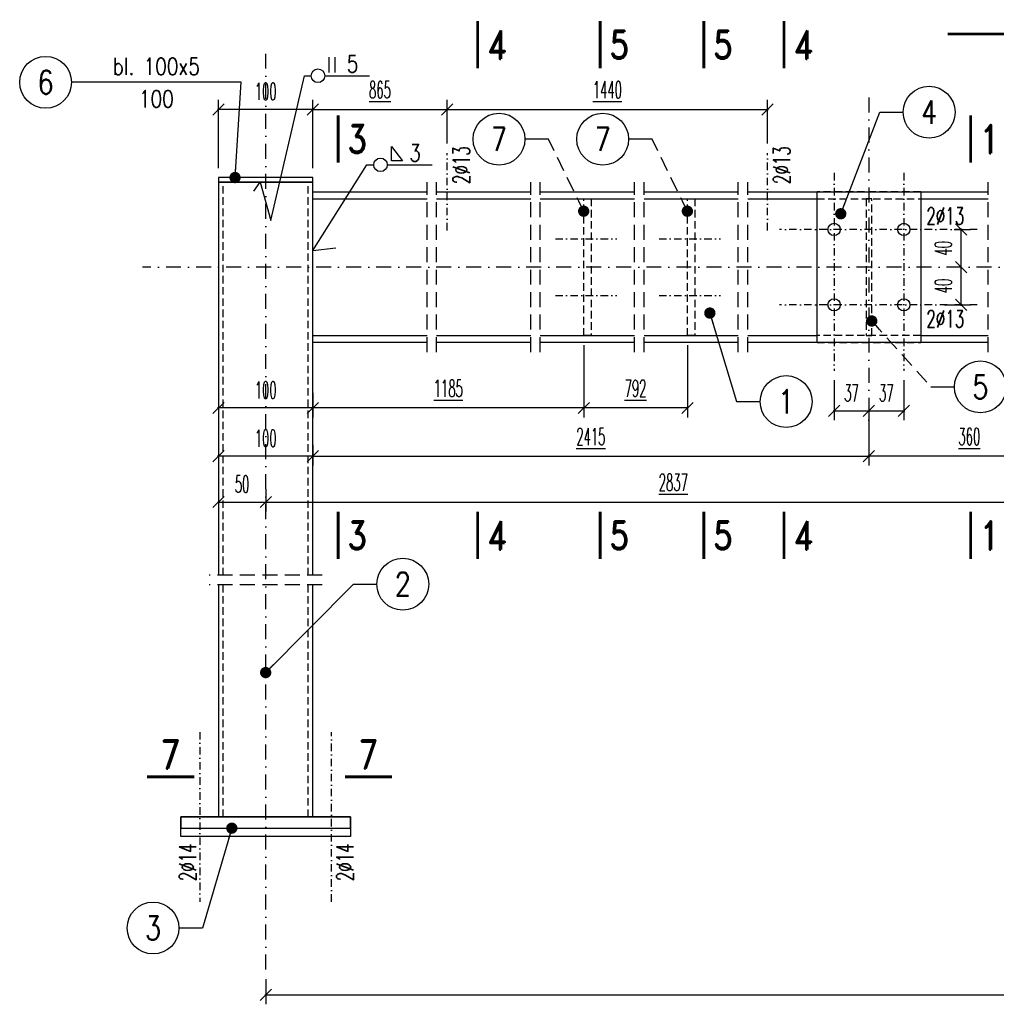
# Model space of a CAD drawing. Header units: millimetres. Extents: x -228255 to 14536, y -140109 to 119945.
# Tile 44 of 123: x -185540 to -184504, y 62949 to 63993. Entities that reach past the tile are written whole.
import ezdxf
from ezdxf.enums import TextEntityAlignment as Align

# ---------------------------------------------------------------- set-up
doc = ezdxf.new("R2010")
doc.units = ezdxf.units.MM
doc.header["$LTSCALE"] = 2.5
for name, pattern in [('DASHDOT', [25.4, 12.7, -6.35, 0, -6.35]), ('DASHDOT2', [12.7, 6.35, -3.175, 0, -3.175]), ('DASHED', [19.05, 12.7, -6.35]), ('DASHED2', [9.525, 6.35, -3.175])]:
    doc.linetypes.add(name, pattern=pattern)
for name, color, linetype in [('Gruba', 6, 'Continuous'), ('Opisy_stal', 7, 'Continuous'), ('Osie', 134, 'DASHDOT'), ('Osie_laczniki', 157, 'DASHDOT2'), ('Przerywana', 5, 'DASHED'), ('stal', 4, 'Continuous'), ('Stal_nw', 181, 'DASHED2'), ('Tekst', 31, 'Continuous'), ('Wymiary', 86, 'Continuous')]:
    doc.layers.add(name, color=color, linetype=linetype)
doc.styles.get("Standard").update_dxf_attribs({"font": 'romans.shx', "width": 0.65})
doc.styles.add('style1', font='romand.shx', dxfattribs={"width": 0.8})
doc.styles.add('style3', font='romans.shx', dxfattribs={"width": 0.5})
doc.dimstyles.new('Skala_10', dxfattribs={"dimtxt": 18, "dimasz": 12, "dimexe": 10, "dimexo": 10, "dimgap": 10, "dimtad": 1, "dimdec": 0, "dimdsep": 46, "dimtxsty": 'style3', "dimblk": 'OBLIQUE', "dimcen": 0, "dimdle": 1, "dimclrd": 256, "dimclre": 256, "dimclrt": 31, "dimadec": 1, "dimazin": 0, "dimtfac": 1, "dimtdec": 0, "dimtix": 1, "dimtmove": 2, "dimatfit": 0, "dimldrblk": 'DOT', "dimfxl": 1, "dimtolj": 1, "dimtzin": 0, "dimlwd": -1, "dimlwe": -1, "dimarcsym": 0})
doc.dimstyles.new('Skala_10$7', dxfattribs={"dimscale": 0, "dimtxt": 18, "dimasz": 12, "dimexe": 10, "dimexo": 15, "dimgap": 5, "dimtad": 1, "dimdec": 0, "dimrnd": 0.5, "dimzin": 9, "dimdsep": 46, "dimtxsty": 'Standard', "dimblk1": 'OBLIQUE', "dimblk2": 'OBLIQUE', "dimsah": 1, "dimcen": 10, "dimdle": 10, "dimclrt": 31, "dimadec": 0, "dimazin": 0, "dimtfac": 1, "dimtdec": 0, "dimtmove": 2, "dimatfit": 3, "dimldrblk": 'DOT', "dimfxl": 1, "dimtolj": 1, "dimtzin": 9, "dimarcsym": 0})

# ---------------------------------------------------------------- blocks, each defined once
blk = doc.blocks.new('_Oblique')
at = {"color": 0, "linetype": 'ByBlock', "lineweight": -2}
blk.add_line((-0.5, -0.5), (0.5, 0.5), dxfattribs=at)
blk = doc.blocks.new('*D893')
at = {"layer": 'Defpoints', "color": 0, "ltscale": 0.5, "transparency": 16777216}
for p in [(-185279.2, 62985.4), (-183549.2, 62985.4), (-183549.2, 62958.6)]:
    blk.add_point(p, dxfattribs=at)
at = {"layer": 'Wymiary', "ltscale": 0.5, "transparency": 16777216}
for p, q in [((-185279.2, 62975.4), (-185279.2, 62948.6)), ((-183549.2, 62975.4), (-183549.2, 62948.6)), ((-185280.2, 62958.6), (-183548.2, 62958.6))]:
    blk.add_line(p, q, dxfattribs=at)
at = {"layer": 'Wymiary', "ltscale": 0.5, "transparency": 16777216, "xscale": 12, "yscale": 12, "zscale": 12, "rotation": 180}
blk.add_blockref('_Oblique', (-185279.2, 62958.6), dxfattribs=at)
at = {"layer": 'Wymiary', "ltscale": 0.5, "transparency": 16777216, "xscale": 12, "yscale": 12, "zscale": 12}
blk.add_blockref('_Oblique', (-183549.2, 62958.6), dxfattribs=at)
at = {"layer": 'Wymiary', "color": 31, "ltscale": 0.5, "transparency": 16777216, "insert": (-184414.2, 62979.4), "char_height": 18, "attachment_point": 5, "style": 'style3'}
blk.add_mtext('\\A1;\\L5674', dxfattribs=at)
blk = doc.blocks.new('_Dot')
at = {"color": 0, "linetype": 'ByBlock', "lineweight": -2}
blk.add_line((-0.5, 0), (-1, 0), dxfattribs=at)
at = {"color": 0, "linetype": 'ByBlock', "const_width": 0.5}
blk.add_lwpolyline([(-0.25, 0, 1), (0.25, 0, 1)], format="xyb", close=True, dxfattribs=at)
blk = doc.blocks.new('*D894')
at = {"layer": 'Defpoints', "color": 0, "ltscale": 0.5, "transparency": 16777216}
for p in [(-184639.2, 63600.4), (-185229.2, 63552.1), (-184639.2, 63529.9)]:
    blk.add_point(p, dxfattribs=at)
at = {"layer": 'Wymiary', "ltscale": 0.5, "transparency": 16777216}
for p, q in [((-184639.2, 63590.4), (-184639.2, 63519.9)), ((-185229.2, 63542.1), (-185229.2, 63519.9)), ((-185230.2, 63529.9), (-184638.2, 63529.9))]:
    blk.add_line(p, q, dxfattribs=at)
at = {"layer": 'Wymiary', "ltscale": 0.5, "transparency": 16777216, "xscale": 12, "yscale": 12, "zscale": 12, "rotation": 180}
blk.add_blockref('_Oblique', (-185229.2, 63529.9), dxfattribs=at)
at = {"layer": 'Wymiary', "ltscale": 0.5, "transparency": 16777216, "xscale": 12, "yscale": 12, "zscale": 12}
blk.add_blockref('_Oblique', (-184639.2, 63529.9), dxfattribs=at)
at = {"layer": 'Wymiary', "color": 31, "ltscale": 0.5, "transparency": 16777216, "insert": (-184934.2, 63550.7), "char_height": 18, "attachment_point": 5, "style": 'style3'}
blk.add_mtext('\\A1;\\L2415', dxfattribs=at)
blk = doc.blocks.new('*D897')
at = {"layer": 'Defpoints', "color": 0, "ltscale": 0.5, "transparency": 16777216}
for p in [(-185329.2, 63496.7), (-185279.2, 63496.7), (-185279.2, 63481.3)]:
    blk.add_point(p, dxfattribs=at)
at = {"layer": 'Wymiary', "ltscale": 0.5, "transparency": 16777216}
for p, q in [((-185330.2, 63481.3), (-185278.2, 63481.3)), ((-185329.2, 63486.7), (-185329.2, 63471.3)), ((-185279.2, 63486.7), (-185279.2, 63471.3))]:
    blk.add_line(p, q, dxfattribs=at)
at = {"layer": 'Wymiary', "ltscale": 0.5, "transparency": 16777216, "xscale": 12, "yscale": 12, "zscale": 12, "rotation": 180}
blk.add_blockref('_Oblique', (-185329.2, 63481.3), dxfattribs=at)
at = {"layer": 'Wymiary', "ltscale": 0.5, "transparency": 16777216, "xscale": 12, "yscale": 12, "zscale": 12}
blk.add_blockref('_Oblique', (-185279.2, 63481.3), dxfattribs=at)
at = {"layer": 'Wymiary', "color": 31, "ltscale": 0.5, "transparency": 16777216, "insert": (-185304.2, 63500.3), "char_height": 18, "attachment_point": 5, "style": 'style3'}
blk.add_mtext('\\A1;50', dxfattribs=at)
blk = doc.blocks.new('*D899')
at = {"layer": 'Defpoints', "color": 0, "ltscale": 0.5, "transparency": 16777216}
for p in [(-184676.2, 63620.4), (-184639.2, 63592), (-184639.2, 63578)]:
    blk.add_point(p, dxfattribs=at)
at = {"layer": 'Wymiary', "ltscale": 0.5, "transparency": 16777216}
for p, q in [((-184676.2, 63610.4), (-184676.2, 63568)), ((-184639.2, 63582), (-184639.2, 63568)), ((-184677.2, 63578), (-184638.2, 63578))]:
    blk.add_line(p, q, dxfattribs=at)
at = {"layer": 'Wymiary', "ltscale": 0.5, "transparency": 16777216, "xscale": 12, "yscale": 12, "zscale": 12, "rotation": 180}
blk.add_blockref('_Oblique', (-184676.2, 63578), dxfattribs=at)
at = {"layer": 'Wymiary', "ltscale": 0.5, "transparency": 16777216, "xscale": 12, "yscale": 12, "zscale": 12}
blk.add_blockref('_Oblique', (-184639.2, 63578), dxfattribs=at)
at = {"layer": 'Wymiary', "color": 31, "ltscale": 0.5, "transparency": 16777216, "insert": (-184657.7, 63597), "char_height": 18, "attachment_point": 5, "style": 'style3'}
blk.add_mtext('\\A1;37', dxfattribs=at)
blk = doc.blocks.new('*D900')
at = {"layer": 'Defpoints', "color": 0, "ltscale": 0.5, "transparency": 16777216}
for p in [(-184602.2, 63620.4), (-184639.2, 63592), (-184602.2, 63578)]:
    blk.add_point(p, dxfattribs=at)
at = {"layer": 'Wymiary', "ltscale": 0.5, "transparency": 16777216}
for p, q in [((-184602.2, 63610.4), (-184602.2, 63568)), ((-184639.2, 63582), (-184639.2, 63568)), ((-184640.2, 63578), (-184601.2, 63578))]:
    blk.add_line(p, q, dxfattribs=at)
at = {"layer": 'Wymiary', "ltscale": 0.5, "transparency": 16777216, "xscale": 12, "yscale": 12, "zscale": 12, "rotation": 180}
blk.add_blockref('_Oblique', (-184639.2, 63578), dxfattribs=at)
at = {"layer": 'Wymiary', "ltscale": 0.5, "transparency": 16777216, "xscale": 12, "yscale": 12, "zscale": 12}
blk.add_blockref('_Oblique', (-184602.2, 63578), dxfattribs=at)
at = {"layer": 'Wymiary', "color": 31, "ltscale": 0.5, "transparency": 16777216, "insert": (-184620.7, 63597), "char_height": 18, "attachment_point": 5, "style": 'style3'}
blk.add_mtext('\\A1;37', dxfattribs=at)
blk = doc.blocks.new('*D903')
at = {"layer": 'Defpoints', "color": 0, "ltscale": 0.5, "transparency": 16777216}
for p in [(-184541.3, 63730.4), (-184541.3, 63730.4), (-184569, 63690.4)]:
    blk.add_point(p, dxfattribs=at)
at = {"layer": 'Wymiary', "ltscale": 0.5, "transparency": 16777216}
for p, q in [((-184541.3, 63689.4), (-184541.3, 63731.4)), ((-184559, 63690.4), (-184531.3, 63690.4))]:
    blk.add_line(p, q, dxfattribs=at)
at = {"layer": 'Wymiary', "ltscale": 0.5, "transparency": 16777216, "xscale": 12, "yscale": 12, "zscale": 12}
for p, rotation in [((-184541.3, 63730.4), 90), ((-184541.3, 63690.4), 270)]:
    blk.add_blockref('_Oblique', p, dxfattribs=dict(at, rotation=rotation))
at = {"layer": 'Wymiary', "color": 31, "ltscale": 0.5, "transparency": 16777216, "insert": (-184560.3, 63710.4), "char_height": 18, "attachment_point": 5, "rotation": 90, "style": 'style3'}
blk.add_mtext('\\A1;40', dxfattribs=at)
blk = doc.blocks.new('*D904')
at = {"layer": 'Defpoints', "color": 0, "ltscale": 0.5, "transparency": 16777216}
for p in [(-184558.6, 63770.4), (-184541.3, 63770.4), (-184541.3, 63730.4)]:
    blk.add_point(p, dxfattribs=at)
at = {"layer": 'Wymiary', "ltscale": 0.5, "transparency": 16777216}
for p, q in [((-184548.6, 63770.4), (-184531.3, 63770.4)), ((-184541.3, 63729.4), (-184541.3, 63771.4))]:
    blk.add_line(p, q, dxfattribs=at)
at = {"layer": 'Wymiary', "ltscale": 0.5, "transparency": 16777216, "xscale": 12, "yscale": 12, "zscale": 12}
for p, rotation in [((-184541.3, 63770.4), 90), ((-184541.3, 63730.4), 270)]:
    blk.add_blockref('_Oblique', p, dxfattribs=dict(at, rotation=rotation))
at = {"layer": 'Wymiary', "color": 31, "ltscale": 0.5, "transparency": 16777216, "insert": (-184560.3, 63750.4), "char_height": 18, "attachment_point": 5, "rotation": 90, "style": 'style3'}
blk.add_mtext('\\A1;40', dxfattribs=at)
blk = doc.blocks.new('Elem_prawy')
at = {"color": 7}
blk.add_line((0, 0), (25, 0), dxfattribs=at)
blk.add_circle((52.5, 0), 27.5, dxfattribs=at)
at = {"color": 31, "width": 0.8}
blk.add_attdef('22', text='', height=25, dxfattribs=at).set_placement((52.5, 0), align=Align.MIDDLE)
blk = doc.blocks.new('Row_obwod_prawa')
at = {"color": 7}
for p, q in [((26.2368, 3.6), (26.2368, 19.6)), ((32.5368, 3.6), (32.5368, 19.6)), ((0, 0), (7.2, 0)), ((21.6, 0), (69.12, 0))]:
    blk.add_line(p, q, dxfattribs=at)
blk.add_circle((14.4, 0), 7.2, dxfattribs=at)
at = {"color": 31, "width": 0.8}
blk.add_attdef('A', (44.9568, 3.6), '', height=18, dxfattribs=at)
blk = doc.blocks.new('Pach_obwod_prawa')
at = {"color": 7}
for p, q in [((26.2368, 4.32), (26.2368, 19.44)), ((26.2368, 19.44), (37.7568, 4.32)), ((0, 0), (7.2, 0)), ((21.6, 0), (69.12, 0)), ((37.7568, 4.32), (26.2368, 4.32))]:
    blk.add_line(p, q, dxfattribs=at)
blk.add_circle((14.4, 0), 7.2, dxfattribs=at)
at = {"color": 31, "width": 0.8}
blk.add_attdef('A', (44.9568, 3.6), '', height=18, dxfattribs=at)
blk = doc.blocks.new('*D908')
at = {"layer": 'Defpoints', "color": 0, "ltscale": 0.5, "transparency": 16777216}
for p in [(-185329.2, 63561.1), (-185229.2, 63552.1), (-185329.2, 63529.9)]:
    blk.add_point(p, dxfattribs=at)
at = {"layer": 'Wymiary', "ltscale": 0.5, "transparency": 16777216}
for p, q in [((-185329.2, 63551.1), (-185329.2, 63519.9)), ((-185229.2, 63542.1), (-185229.2, 63519.9)), ((-185228.2, 63529.9), (-185330.2, 63529.9))]:
    blk.add_line(p, q, dxfattribs=at)
at = {"layer": 'Wymiary', "ltscale": 0.5, "transparency": 16777216, "xscale": 12, "yscale": 12, "zscale": 12, "rotation": 180}
blk.add_blockref('_Oblique', (-185329.2, 63529.9), dxfattribs=at)
at = {"layer": 'Wymiary', "ltscale": 0.5, "transparency": 16777216, "xscale": 12, "yscale": 12, "zscale": 12}
blk.add_blockref('_Oblique', (-185229.2, 63529.9), dxfattribs=at)
at = {"layer": 'Wymiary', "color": 31, "ltscale": 0.5, "transparency": 16777216, "insert": (-185279.2, 63548.9), "char_height": 18, "attachment_point": 5, "style": 'style3'}
blk.add_mtext('\\A1;100', dxfattribs=at)
blk = doc.blocks.new('Elem_lewy')
at = {"color": 7}
blk.add_line((0, 0), (-25, 0), dxfattribs=at)
blk.add_circle((-52.5, 0), 27.5, dxfattribs=at)
at = {"color": 31, "width": 0.8}
blk.add_attdef('22', text='', height=25, dxfattribs=at).set_placement((-52.5, 0), align=Align.MIDDLE)
blk = doc.blocks.new('Op_el_lewy')
at = {"color": 7}
blk.add_line((0, 0), (-180, 0), dxfattribs=at)
blk.add_circle((-207.5, 0), 27.5, dxfattribs=at)
at = {"color": 31, "width": 0.8}
for tag, p in [('ZK_120X120X5', (-90, 7.875)), ('1000', (-90, -26.649))]:
    blk.add_attdef(tag, text='', height=18, dxfattribs=at).set_placement(p, align=Align.CENTER)
blk.add_attdef('22', text='', height=25, dxfattribs=at).set_placement((-207.5, 0), align=Align.MIDDLE)
blk = doc.blocks.new('*D1010')
at = {"layer": 'Defpoints', "color": 0, "ltscale": 0.5, "transparency": 16777216}
for p in [(-184414.2, 63600.4), (-185279.2, 63504.8), (-184414.2, 63481.3)]:
    blk.add_point(p, dxfattribs=at)
at = {"layer": 'Wymiary', "ltscale": 0.5, "transparency": 16777216}
for p, q in [((-184414.2, 63590.4), (-184414.2, 63471.3)), ((-185279.2, 63494.8), (-185279.2, 63471.3)), ((-185280.2, 63481.3), (-184413.2, 63481.3))]:
    blk.add_line(p, q, dxfattribs=at)
at = {"layer": 'Wymiary', "ltscale": 0.5, "transparency": 16777216, "xscale": 12, "yscale": 12, "zscale": 12, "rotation": 180}
blk.add_blockref('_Oblique', (-185279.2, 63481.3), dxfattribs=at)
at = {"layer": 'Wymiary', "ltscale": 0.5, "transparency": 16777216, "xscale": 12, "yscale": 12, "zscale": 12}
blk.add_blockref('_Oblique', (-184414.2, 63481.3), dxfattribs=at)
at = {"layer": 'Wymiary', "color": 31, "ltscale": 0.5, "transparency": 16777216, "insert": (-184846.7, 63502.1), "char_height": 18, "attachment_point": 5, "style": 'style3'}
blk.add_mtext('\\A1;\\L2837', dxfattribs=at)
blk = doc.blocks.new('*D1011')
at = {"layer": 'Defpoints', "color": 0, "ltscale": 0.5, "transparency": 16777216}
for p in [(-184639.2, 63600.4), (-184426.2, 63600.4), (-184639.2, 63529.9)]:
    blk.add_point(p, dxfattribs=at)
at = {"layer": 'Wymiary', "ltscale": 0.5, "transparency": 16777216}
for p, q in [((-184639.2, 63590.4), (-184639.2, 63519.9)), ((-184426.2, 63590.4), (-184426.2, 63519.9)), ((-184425.2, 63529.9), (-184640.2, 63529.9))]:
    blk.add_line(p, q, dxfattribs=at)
at = {"layer": 'Wymiary', "ltscale": 0.5, "transparency": 16777216, "xscale": 12, "yscale": 12, "zscale": 12, "rotation": 180}
blk.add_blockref('_Oblique', (-184639.2, 63529.9), dxfattribs=at)
at = {"layer": 'Wymiary', "ltscale": 0.5, "transparency": 16777216, "xscale": 12, "yscale": 12, "zscale": 12}
blk.add_blockref('_Oblique', (-184426.2, 63529.9), dxfattribs=at)
at = {"layer": 'Wymiary', "color": 31, "ltscale": 0.5, "transparency": 16777216, "insert": (-184532.7, 63550.7), "char_height": 18, "attachment_point": 5, "style": 'style3'}
blk.add_mtext('\\A1;\\L360', dxfattribs=at)
blk = doc.blocks.new('*D1012')
at = {"layer": 'Defpoints', "color": 0, "ltscale": 0.5, "transparency": 16777216}
for p in [(-185086.7, 63897.7), (-185086.7, 63851.4), (-185229.2, 63825.4)]:
    blk.add_point(p, dxfattribs=at)
at = {"layer": 'Wymiary', "ltscale": 0.5, "transparency": 16777216}
for p, q in [((-185229.2, 63835.4), (-185229.2, 63907.7)), ((-185086.7, 63861.4), (-185086.7, 63907.7)), ((-185230.2, 63897.7), (-185085.7, 63897.7))]:
    blk.add_line(p, q, dxfattribs=at)
at = {"layer": 'Wymiary', "ltscale": 0.5, "transparency": 16777216, "xscale": 12, "yscale": 12, "zscale": 12, "rotation": 180}
blk.add_blockref('_Oblique', (-185229.2, 63897.7), dxfattribs=at)
at = {"layer": 'Wymiary', "ltscale": 0.5, "transparency": 16777216, "xscale": 12, "yscale": 12, "zscale": 12}
blk.add_blockref('_Oblique', (-185086.7, 63897.7), dxfattribs=at)
at = {"layer": 'Wymiary', "color": 31, "ltscale": 0.5, "transparency": 16777216, "insert": (-185158, 63918.5), "char_height": 18, "attachment_point": 5, "style": 'style3'}
blk.add_mtext('\\A1;\\L865', dxfattribs=at)
blk = doc.blocks.new('*D1013')
at = {"layer": 'Defpoints', "color": 0, "ltscale": 0.5, "transparency": 16777216}
for p in [(-184746.7, 63897.7), (-185086.7, 63851.4), (-184746.7, 63851.4)]:
    blk.add_point(p, dxfattribs=at)
at = {"layer": 'Wymiary', "ltscale": 0.5, "transparency": 16777216}
for p, q in [((-185086.7, 63861.4), (-185086.7, 63907.7)), ((-184746.7, 63861.4), (-184746.7, 63907.7)), ((-185087.7, 63897.7), (-184745.7, 63897.7))]:
    blk.add_line(p, q, dxfattribs=at)
at = {"layer": 'Wymiary', "ltscale": 0.5, "transparency": 16777216, "xscale": 12, "yscale": 12, "zscale": 12, "rotation": 180}
blk.add_blockref('_Oblique', (-185086.7, 63897.7), dxfattribs=at)
at = {"layer": 'Wymiary', "ltscale": 0.5, "transparency": 16777216, "xscale": 12, "yscale": 12, "zscale": 12}
blk.add_blockref('_Oblique', (-184746.7, 63897.7), dxfattribs=at)
at = {"layer": 'Wymiary', "color": 31, "ltscale": 0.5, "transparency": 16777216, "insert": (-184916.7, 63918.5), "char_height": 18, "attachment_point": 5, "style": 'style3'}
blk.add_mtext('\\A1;\\L1440', dxfattribs=at)
blk = doc.blocks.new('*D1014')
at = {"layer": 'Defpoints', "color": 0, "ltscale": 0.5, "transparency": 16777216}
for p in [(-185329.2, 63897.7), (-185329.2, 63825.4), (-185229.2, 63825.4)]:
    blk.add_point(p, dxfattribs=at)
at = {"layer": 'Wymiary', "ltscale": 0.5, "transparency": 16777216}
for p, q in [((-185329.2, 63835.4), (-185329.2, 63907.7)), ((-185229.2, 63835.4), (-185229.2, 63907.7)), ((-185228.2, 63897.7), (-185330.2, 63897.7))]:
    blk.add_line(p, q, dxfattribs=at)
at = {"layer": 'Wymiary', "ltscale": 0.5, "transparency": 16777216, "xscale": 12, "yscale": 12, "zscale": 12, "rotation": 180}
blk.add_blockref('_Oblique', (-185329.2, 63897.7), dxfattribs=at)
at = {"layer": 'Wymiary', "ltscale": 0.5, "transparency": 16777216, "xscale": 12, "yscale": 12, "zscale": 12}
blk.add_blockref('_Oblique', (-185229.2, 63897.7), dxfattribs=at)
at = {"layer": 'Wymiary', "color": 31, "ltscale": 0.5, "transparency": 16777216, "insert": (-185279.2, 63916.7), "char_height": 18, "attachment_point": 5, "style": 'style3'}
blk.add_mtext('\\A1;100', dxfattribs=at)
blk = doc.blocks.new('*D1116')
at = {"layer": 'Defpoints', "color": 0, "ltscale": 0.5, "transparency": 16777216}
for p in [(-184941.8, 63657.8), (-184831.8, 63657.8), (-184941.8, 63581)]:
    blk.add_point(p, dxfattribs=at)
at = {"layer": 'Wymiary', "ltscale": 0.5, "transparency": 16777216}
for p, q in [((-184941.8, 63647.8), (-184941.8, 63571)), ((-184831.8, 63647.8), (-184831.8, 63571)), ((-184830.8, 63581), (-184942.8, 63581))]:
    blk.add_line(p, q, dxfattribs=at)
at = {"layer": 'Wymiary', "ltscale": 0.5, "transparency": 16777216, "xscale": 12, "yscale": 12, "zscale": 12, "rotation": 180}
blk.add_blockref('_Oblique', (-184941.8, 63581), dxfattribs=at)
at = {"layer": 'Wymiary', "ltscale": 0.5, "transparency": 16777216, "xscale": 12, "yscale": 12, "zscale": 12}
blk.add_blockref('_Oblique', (-184831.8, 63581), dxfattribs=at)
at = {"layer": 'Wymiary', "color": 31, "ltscale": 0.5, "transparency": 16777216, "insert": (-184886.8, 63601.8), "char_height": 18, "attachment_point": 5, "style": 'style3'}
blk.add_mtext('\\A1;\\L792', dxfattribs=at)
blk = doc.blocks.new('*D1117')
at = {"layer": 'Defpoints', "color": 0, "ltscale": 0.5, "transparency": 16777216}
for p in [(-184941.8, 63657.8), (-185229.2, 63607.2), (-185229.2, 63581)]:
    blk.add_point(p, dxfattribs=at)
at = {"layer": 'Wymiary', "ltscale": 0.5, "transparency": 16777216}
for p, q in [((-184941.8, 63647.8), (-184941.8, 63571)), ((-185229.2, 63597.2), (-185229.2, 63571)), ((-184940.8, 63581), (-185230.2, 63581))]:
    blk.add_line(p, q, dxfattribs=at)
at = {"layer": 'Wymiary', "ltscale": 0.5, "transparency": 16777216, "xscale": 12, "yscale": 12, "zscale": 12, "rotation": 180}
blk.add_blockref('_Oblique', (-185229.2, 63581), dxfattribs=at)
at = {"layer": 'Wymiary', "ltscale": 0.5, "transparency": 16777216, "xscale": 12, "yscale": 12, "zscale": 12}
blk.add_blockref('_Oblique', (-184941.8, 63581), dxfattribs=at)
at = {"layer": 'Wymiary', "color": 31, "ltscale": 0.5, "transparency": 16777216, "insert": (-185085.5, 63601.8), "char_height": 18, "attachment_point": 5, "style": 'style3'}
blk.add_mtext('\\A1;\\L1185', dxfattribs=at)
blk = doc.blocks.new('*D1118')
at = {"layer": 'Defpoints', "color": 0, "ltscale": 0.5, "transparency": 16777216}
for p in [(-185329.2, 63607.2), (-185229.2, 63607.2), (-185329.2, 63581)]:
    blk.add_point(p, dxfattribs=at)
at = {"layer": 'Wymiary', "ltscale": 0.5, "transparency": 16777216}
for p, q in [((-185329.2, 63597.2), (-185329.2, 63571)), ((-185229.2, 63597.2), (-185229.2, 63571)), ((-185228.2, 63581), (-185330.2, 63581))]:
    blk.add_line(p, q, dxfattribs=at)
at = {"layer": 'Wymiary', "ltscale": 0.5, "transparency": 16777216, "xscale": 12, "yscale": 12, "zscale": 12, "rotation": 180}
blk.add_blockref('_Oblique', (-185329.2, 63581), dxfattribs=at)
at = {"layer": 'Wymiary', "ltscale": 0.5, "transparency": 16777216, "xscale": 12, "yscale": 12, "zscale": 12}
blk.add_blockref('_Oblique', (-185229.2, 63581), dxfattribs=at)
at = {"layer": 'Wymiary', "color": 31, "ltscale": 0.5, "transparency": 16777216, "insert": (-185279.2, 63600), "char_height": 18, "attachment_point": 5, "style": 'style3'}
blk.add_mtext('\\A1;100', dxfattribs=at)

msp = doc.modelspace()

# ---------------------------------------------------------------- linework, layer by layer
at = {"layer": 'Gruba', "const_width": 3}
for points in [[(-185054.28, 63991.3), (-185054.28, 63941.3)], [(-184924.28, 63991.3), (-184924.28, 63941.3)], [(-184814.28, 63991.3), (-184814.28, 63941.3)], [(-184729.28, 63991.3), (-184729.28, 63941.3)], [(-184555.69, 63977.61), (-184195.69, 63977.61)], [(-185202.28, 63891.3), (-185202.28, 63841.3)], [(-184531.28, 63891.3), (-184531.28, 63841.3)], [(-185202.28, 63470.92), (-185202.28, 63420.92)], [(-185054.28, 63470.92), (-185054.28, 63420.92)], [(-184924.28, 63470.92), (-184924.28, 63420.92)], [(-184814.28, 63470.92), (-184814.28, 63420.92)], [(-184729.28, 63470.92), (-184729.28, 63420.92)], [(-184531.28, 63470.92), (-184531.28, 63420.92)], [(-185405.06, 63189.78), (-185355.06, 63189.78)], [(-185195.07, 63189.78), (-185145.07, 63189.78)]]:
    msp.add_lwpolyline(points, dxfattribs=at)
at = {"layer": 'Opisy_stal', "ltscale": 0.5}
for p, q in [((-185273.66, 63779.86), (-185238.16, 63933.32)), ((-185229.21, 63748), (-185171.82, 63838.85)), ((-185291.6, 63810.9), (-185285.03, 63820.37)), ((-185285.03, 63820.37), (-185273.66, 63779.86)), ((-185229.21, 63748), (-185204.88, 63750.95))]:
    msp.add_line(p, q, dxfattribs=at)
at = {"layer": 'Osie', "ltscale": 0.5}
for p, q in [((-185279.21, 62985.37), (-185279.21, 63962.37)), ((-184639.21, 63910.37), (-184639.21, 63550.37)), ((-183362.52, 63730.37), (-185409.76, 63730.37))]:
    msp.add_line(p, q, dxfattribs=at)
at = {"layer": 'Osie_laczniki', "ltscale": 0.5}
for p, q in [((-185086.71, 63769.37), (-185086.71, 63851.37)), ((-184746.71, 63769.37), (-184746.71, 63851.37)), ((-184676.21, 63830.37), (-184676.21, 63620.37)), ((-184602.21, 63830.37), (-184602.21, 63620.37)), ((-184524.21, 63770.37), (-184734.21, 63770.37)), ((-184971.81, 63760.37), (-184906.81, 63760.37)), ((-184861.81, 63760.37), (-184796.81, 63760.37)), ((-184971.81, 63700.37), (-184906.81, 63700.37)), ((-184861.81, 63700.37), (-184796.81, 63700.37)), ((-184524.21, 63690.37), (-184734.21, 63690.37)), ((-185349.21, 63237.37), (-185349.21, 63057.37)), ((-185209.21, 63057.37), (-185209.21, 63237.37))]:
    msp.add_line(p, q, dxfattribs=at)
at = {"layer": 'Przerywana', "ltscale": 0.5}
for p, q in [((-185107.81, 63640.37), (-185107.81, 63820.37)), ((-185097.81, 63640.37), (-185097.81, 63820.37)), ((-184997.81, 63640.37), (-184997.81, 63820.37)), ((-184987.81, 63640.37), (-184987.81, 63820.37)), ((-184887.81, 63640.37), (-184887.81, 63820.37)), ((-184877.81, 63640.37), (-184877.81, 63820.37)), ((-184777.81, 63640.37), (-184777.81, 63820.37)), ((-184767.81, 63640.37), (-184767.81, 63820.37)), ((-184512.81, 63640.37), (-184512.81, 63820.37)), ((-185219.21, 63403.59), (-185339.21, 63403.59)), ((-185219.21, 63393.59), (-185339.21, 63393.59))]:
    msp.add_line(p, q, dxfattribs=at)
at = {"layer": 'stal', "ltscale": 0.5}
for p, q in [((-185229.21, 63802.97), (-185107.81, 63802.97)), ((-185097.81, 63802.97), (-184997.81, 63802.97)), ((-184987.81, 63802.97), (-184887.81, 63802.97)), ((-184877.81, 63802.97), (-184777.81, 63802.97)), ((-184767.81, 63802.97), (-184694.21, 63802.97)), ((-184584.21, 63802.97), (-184512.81, 63802.97)), ((-185229.21, 63657.77), (-185107.81, 63657.77)), ((-185097.81, 63657.77), (-184997.81, 63657.77)), ((-184987.81, 63657.77), (-184887.81, 63657.77)), ((-184877.81, 63657.77), (-184777.81, 63657.77)), ((-184767.81, 63657.77), (-184694.21, 63657.77)), ((-184584.21, 63657.77), (-184512.81, 63657.77))]:
    msp.add_line(p, q, dxfattribs=at)
for points in [[(-185329.21, 63820.37), (-185229.21, 63820.37), (-185229.21, 63825.37), (-185329.21, 63825.37)], [(-185369.21, 63135.37), (-185189.21, 63135.37), (-185189.21, 63147.37), (-185369.21, 63147.37)], [(-185369.21, 63147.37), (-185189.21, 63147.37), (-185189.21, 63126.4), (-185369.21, 63126.4)]]:
    msp.add_lwpolyline(points, close=True, dxfattribs=at)
for points in [[(-185229.21, 63403.59), (-185229.21, 63820.37), (-185329.21, 63820.37), (-185329.21, 63403.59)], [(-185107.81, 63650.37), (-185229.21, 63650.37), (-185229.21, 63810.37), (-185107.81, 63810.37)], [(-185097.81, 63810.37), (-184997.81, 63810.37)], [(-184987.81, 63810.37), (-184887.81, 63810.37)], [(-184877.81, 63810.37), (-184777.81, 63810.37)], [(-184767.81, 63810.37), (-184694.21, 63810.37)], [(-184584.21, 63810.37), (-184512.81, 63810.37)], [(-184997.81, 63650.37), (-185097.81, 63650.37)], [(-184887.81, 63650.37), (-184987.81, 63650.37)], [(-184777.81, 63650.37), (-184877.81, 63650.37)], [(-184694.21, 63650.37), (-184767.81, 63650.37)], [(-184512.81, 63650.37), (-184584.21, 63650.37)], [(-185329.21, 63393.59), (-185329.21, 63147.37), (-185229.21, 63147.37), (-185229.21, 63393.59)]]:
    msp.add_lwpolyline(points, dxfattribs=at)
at = {"layer": 'stal'}
msp.add_lwpolyline([(-184694.21, 63810.37), (-184584.21, 63810.37), (-184584.21, 63650.37), (-184694.21, 63650.37)], close=True, dxfattribs=at)
for centre in [(-184676.21, 63770.37), (-184602.21, 63770.37), (-184676.21, 63690.37), (-184602.21, 63690.37)]:
    msp.add_circle(centre, 6.5, dxfattribs=at)
at = {"layer": 'Stal_nw', "ltscale": 0.5}
for p, q in [((-185324.21, 63403.59), (-185324.21, 63820.37)), ((-185234.21, 63403.59), (-185234.21, 63820.37)), ((-184584.21, 63810.37), (-184694.21, 63810.37)), ((-184694.21, 63802.97), (-184584.21, 63802.97)), ((-184584.21, 63657.77), (-184694.21, 63657.77)), ((-184694.21, 63650.37), (-184584.21, 63650.37)), ((-185324.21, 63147.37), (-185324.21, 63393.59)), ((-185234.21, 63147.37), (-185234.21, 63393.59))]:
    msp.add_line(p, q, dxfattribs=at)
for points in [[(-184941.81, 63802.97), (-184933.81, 63802.97), (-184933.81, 63657.77), (-184941.81, 63657.77)], [(-184831.81, 63802.97), (-184823.81, 63802.97), (-184823.81, 63657.77), (-184831.81, 63657.77)], [(-184642.21, 63657.77), (-184636.21, 63657.77), (-184636.21, 63802.97), (-184642.21, 63802.97)]]:
    msp.add_lwpolyline(points, close=True, dxfattribs=at)

# ---------------------------------------------------------------- block references
at = {"layer": 'Opisy_stal', "ltscale": 0.5}
for name, p, values in [('Op_el_lewy', (-185305.2, 63926.39), {'1000': '100', '22': '6', 'ZK_120X120X5': 'bl. 100x5'}), ('Row_obwod_prawa', (-185238.16, 63933.32), {'A': '5'}), ('Elem_prawy', (-184627.78, 63894.71), {'22': '4'}), ('Elem_lewy', (-184979.16, 63866.05), {'22': '7'}), ('Elem_lewy', (-184869.16, 63866.05), {'22': '7'}), ('Pach_obwod_prawa', (-185171.82, 63838.85), {'A': '3'}), ('Elem_prawy', (-184573.43, 63603.35), {'22': '5'}), ('Elem_prawy', (-184779.52, 63587.8), {'22': '1'}), ('Elem_prawy', (-185186.2, 63394.14), {'22': '2'}), ('Elem_lewy', (-185346.19, 63029.49), {'22': '3'})]:
    msp.add_blockref(name, p, dxfattribs=at).add_auto_attribs(values)

# ---------------------------------------------------------------- texts
at = {"layer": 'Gruba', "style": 'style1', "width": 0.8}
for s, p in [('4', (-185044.28, 63966.3)), ('5', (-184914.28, 63966.3)), ('5', (-184804.28, 63966.3)), ('4', (-184719.28, 63966.3)), ('3', (-185192.28, 63866.3)), ('1', (-184521.28, 63866.3)), ('3', (-185192.28, 63445.92)), ('4', (-185044.28, 63445.92)), ('5', (-184914.28, 63445.92)), ('5', (-184804.28, 63445.92)), ('4', (-184719.28, 63445.92)), ('1', (-184521.28, 63445.92))]:
    msp.add_text(s, height=30, dxfattribs=at).set_placement(p, align=Align.MIDDLE_LEFT)
for p in [(-185380.06, 63189.78), (-185170.07, 63189.78)]:
    msp.add_text('7', height=30, dxfattribs=at).set_placement(p, align=Align.BOTTOM_CENTER)
at = {"layer": 'Tekst', "ltscale": 0.5, "width": 0.65}
for s, p in [('2%%C13', (-185062.63, 63818.45)), ('2%%C13', (-184722.63, 63818.45)), ('2%%C14', (-185352.87, 63079.14)), ('2%%C14', (-185185.94, 63079.14))]:
    msp.add_text(s, height=18, rotation=90, dxfattribs=at).set_placement(p)
for p in [(-184578.18, 63775.57), (-184578.18, 63666.52)]:
    msp.add_text('2%%C13', height=18, dxfattribs=at).set_placement(p)

# ---------------------------------------------------------------- dimensions: what is measured, and where the dimension line sits
at = {"layer": 'Wymiary', "ltscale": 0.5}
for base, p1, p2, picture, middle in [((-185329.21, 63897.66), (-185229.21, 63825.37), (-185329.21, 63825.37), '*D1014', (-185279.21, 63916.66)), ((-184639.21, 63578.02), (-184676.21, 63620.37), (-184639.21, 63591.98), '*D899', (-184657.71, 63597.02)), ((-184602.21, 63578.02), (-184639.21, 63591.98), (-184602.21, 63620.37), '*D900', (-184620.71, 63597.02)), ((-185329.21, 63581), (-185229.21, 63607.25), (-185329.21, 63607.25), '*D1118', (-185279.21, 63600)), ((-185329.21, 63529.92), (-185229.21, 63552.06), (-185329.21, 63561.12), '*D908', (-185279.21, 63548.92)), ((-185279.21, 63481.32), (-185329.21, 63496.65), (-185279.21, 63496.65), '*D897', (-185304.21, 63500.32))]:
    dim = msp.add_linear_dim(base=base, p1=p1, p2=p2, dimstyle='Skala_10', dxfattribs=at)
    dim.commit()
    dim.dimension.update_dxf_attribs({"geometry": picture, "text_midpoint": middle})
for base, p1, p2, text, picture, middle in [((-185086.71, 63897.66), (-185229.21, 63825.37), (-185086.71, 63851.37), '%%u865', '*D1012', (-185157.96, 63918.46)), ((-184746.71, 63897.66), (-185086.71, 63851.37), (-184746.71, 63851.37), '%%u1440', '*D1013', (-184916.71, 63918.46)), ((-185229.21, 63581), (-184941.81, 63657.77), (-185229.21, 63607.25), '%%u1185', '*D1117', (-185085.51, 63601.8)), ((-184941.81, 63581), (-184831.81, 63657.77), (-184941.81, 63657.77), '%%u792', '*D1116', (-184886.81, 63601.8)), ((-184414.21, 63481.32), (-185279.21, 63504.85), (-184414.21, 63600.37), '%%u2837', '*D1010', (-184846.71, 63502.12)), ((-184639.21, 63529.92), (-185229.21, 63552.06), (-184639.21, 63600.37), '%%u2415', '*D894', (-184934.21, 63550.72)), ((-184639.21, 63529.92), (-184426.21, 63600.37), (-184639.21, 63600.37), '%%u360', '*D1011', (-184532.71, 63550.72)), ((-183549.21, 62958.6), (-185279.21, 62985.37), (-183549.21, 62985.37), '%%u5674', '*D893', (-184414.21, 62979.4))]:
    dim = msp.add_linear_dim(base=base, p1=p1, p2=p2, text=text, dimstyle='Skala_10', dxfattribs=at)
    dim.commit()
    dim.dimension.update_dxf_attribs({"geometry": picture, "text_midpoint": middle})
for base, p1, p2, picture, middle in [((-184541.3, 63770.37), (-184541.3, 63730.37), (-184558.6, 63770.37), '*D904', (-184560.3, 63750.37)), ((-184541.3, 63730.37), (-184569.03, 63690.37), (-184541.3, 63730.37), '*D903', (-184560.3, 63710.37))]:
    dim = msp.add_linear_dim(base=base, p1=p1, p2=p2, angle=90, dimstyle='Skala_10', dxfattribs=at)
    dim.commit()
    dim.dimension.update_dxf_attribs({"geometry": picture, "text_midpoint": middle})

# ---------------------------------------------------------------- leaders
at = {"layer": 'Opisy_stal', "ltscale": 0.5}
for points in [[(-185311.73, 63825.37), (-185305.2, 63926.39)], [(-184669.05, 63786.97), (-184627.78, 63894.71)], [(-184807.95, 63681.66), (-184779.52, 63587.8)], [(-185279.21, 63300.4), (-185186.2, 63394.14)], [(-185315.16, 63135.37), (-185346.19, 63029.49)]]:
    msp.add_leader(points, dimstyle='Skala_10$7', override={"dimscale": 1, "dimtad": 0}, dxfattribs=at)
at = {"layer": 'Opisy_stal', "linetype": 'DASHED', "ltscale": 0.5}
for points in [[(-184941.81, 63789.7), (-184979.16, 63866.05)], [(-184831.81, 63789.7), (-184869.16, 63866.05)], [(-184636.21, 63673.28), (-184573.43, 63603.35)]]:
    msp.add_leader(points, dimstyle='Skala_10$7', override={"dimscale": 1, "dimtad": 0}, dxfattribs=at)

doc.saveas('drawing.dxf')
